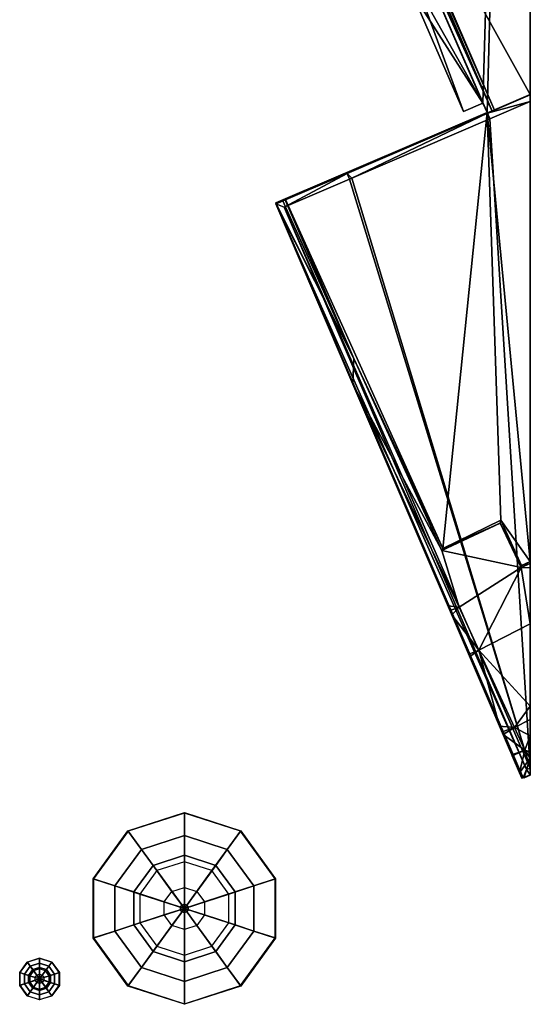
# Model space of a CAD drawing. Header units: metres. Extents: x 530758 to 531158, y 180249 to 180519.
# Tile 4 of 10: x 531132 to 531158, y 180350 to 180402. Entities that reach past the tile are written whole.
import ezdxf

# ---------------------------------------------------------------- set-up
doc = ezdxf.new("R2010")
doc.units = ezdxf.units.M
doc.header["$MEASUREMENT"] = 0
doc.layers.add('Consented', color=2, linetype='Continuous', true_color=0xffff00)
doc.layers.add('Deciduous_Trees_Canopies', color=7, linetype='Continuous', true_color=0x007f00)
doc.layers.add('Deciduous_Trees_Trunks', color=34, linetype='Continuous')

# ---------------------------------------------------------------- blocks, each defined once
blk = doc.blocks.new('tree-deciduous-3dfaces')
at = {"layer": 'Deciduous_Trees_Canopies'}
for points in [[(0, 0.3992, 0.8406), (-0.2346, 0.3229, 0.8406), (-0.308, 0.424, 0.6623), (0, 0.524, 0.6623)], [(-0.308, 0.424, 0.6623), (0, 0.524, 0.6623), (0, 0.5216, 0.4845), (-0.3066, 0.422, 0.4845)], [(0, 0.5216, 0.4845), (-0.3066, 0.422, 0.4845), (-0.2346, 0.3229, 0.3489), (0, 0.3992, 0.3489)], [(0.2346, 0.3229, 0.8406), (0, 0.3992, 0.8406), (0, 0.524, 0.6623), (0.308, 0.424, 0.6623)], [(0, 0.524, 0.6623), (0.308, 0.424, 0.6623), (0.3066, 0.422, 0.4845), (0, 0.5216, 0.4845)], [(0.3066, 0.422, 0.4845), (0, 0.5216, 0.4845), (0, 0.3992, 0.3489), (0.2346, 0.3229, 0.3489)], [(-0.2346, 0.3229, 0.8406), (-0.3796, 0.1234, 0.8406), (-0.4984, 0.1619, 0.6623), (-0.308, 0.424, 0.6623)], [(-0.4984, 0.1619, 0.6623), (-0.308, 0.424, 0.6623), (-0.3066, 0.422, 0.4845), (-0.4961, 0.1612, 0.4845)], [(-0.3066, 0.422, 0.4845), (-0.4961, 0.1612, 0.4845), (-0.3796, 0.1234, 0.3489), (-0.2346, 0.3229, 0.3489)], [(-0.1711, 0.2355, 0.9243), (0, 0.2911, 0.9243), (0, 0.3992, 0.8406), (-0.2346, 0.3229, 0.8406)], [(-0.2346, 0.3229, 0.3489), (0, 0.3992, 0.3489), (0, 0.2555, 0.2806), (-0.1502, 0.2067, 0.2806)], [(0, 0.2911, 0.9243), (0.1711, 0.2355, 0.9243), (0.2346, 0.3229, 0.8406), (0, 0.3992, 0.8406)], [(0, 0.3992, 0.3489), (0.2346, 0.3229, 0.3489), (0.1502, 0.2067, 0.2806), (0, 0.2555, 0.2806)], [(0.3796, 0.1234, 0.8406), (0.2346, 0.3229, 0.8406), (0.308, 0.424, 0.6623), (0.4984, 0.1619, 0.6623)], [(0.4961, 0.1612, 0.4845), (0.3066, 0.422, 0.4845), (0.2346, 0.3229, 0.3489), (0.3796, 0.1234, 0.3489)], [(0.308, 0.424, 0.6623), (0.4984, 0.1619, 0.6623), (0.4961, 0.1612, 0.4845), (0.3066, 0.422, 0.4845)], [(-0.2769, 0.09, 0.9243), (-0.1711, 0.2355, 0.9243), (-0.2346, 0.3229, 0.8406), (-0.3796, 0.1234, 0.8406)], [(-0.3796, 0.1234, 0.3489), (-0.2346, 0.3229, 0.3489), (-0.1502, 0.2067, 0.2806), (-0.243, 0.0789, 0.2806)], [(-0.0677, 0.0932, 0.9997), (0, 0.1152, 0.9997), (0, 0.2911, 0.9243), (-0.1711, 0.2355, 0.9243)], [(0, 0.1152, 0.9997), (0.0677, 0.0932, 0.9997), (0.1711, 0.2355, 0.9243), (0, 0.2911, 0.9243)], [(0.2346, 0.3229, 0.3489), (0.3796, 0.1234, 0.3489), (0.243, 0.0789, 0.2806), (0.1502, 0.2067, 0.2806)], [(0.1711, 0.2355, 0.9243), (0.2769, 0.09, 0.9243), (0.3796, 0.1234, 0.8406), (0.2346, 0.3229, 0.8406)], [(-0.1096, 0.0356, 0.9997), (-0.0677, 0.0932, 0.9997), (-0.1711, 0.2355, 0.9243), (-0.2769, 0.09, 0.9243)], [(0, 0.2555, 0.2806), (-0.1502, 0.2067, 0.2806), (0, 0, 0.2806)], [(0.1502, 0.2067, 0.2806), (0, 0.2555, 0.2806), (0, 0, 0.2806)], [(0.0677, 0.0932, 0.9997), (0.1096, 0.0356, 0.9997), (0.2769, 0.09, 0.9243), (0.1711, 0.2355, 0.9243)], [(-0.3796, 0.1234, 0.8406), (-0.3796, -0.1234, 0.8406), (-0.4984, -0.1619, 0.6623), (-0.4984, 0.1619, 0.6623)], [(-0.4984, -0.1619, 0.6623), (-0.4984, 0.1619, 0.6623), (-0.4961, 0.1612, 0.4845), (-0.4961, -0.1612, 0.4845)], [(-0.1502, 0.2067, 0.2806), (-0.243, 0.0789, 0.2806), (0, 0, 0.2806)], [(0.243, 0.0789, 0.2806), (0.1502, 0.2067, 0.2806), (0, 0, 0.2806)], [(0.3796, -0.1234, 0.8406), (0.3796, 0.1234, 0.8406), (0.4984, 0.1619, 0.6623), (0.4984, -0.1619, 0.6623)], [(0.4984, 0.1619, 0.6623), (0.4984, -0.1619, 0.6623), (0.4961, -0.1612, 0.4845), (0.4961, 0.1612, 0.4845)], [(-0.4961, 0.1612, 0.4845), (-0.4961, -0.1612, 0.4845), (-0.3796, -0.1234, 0.3489), (-0.3796, 0.1234, 0.3489)], [(-0.2769, -0.09, 0.9243), (-0.2769, 0.09, 0.9243), (-0.3796, 0.1234, 0.8406), (-0.3796, -0.1234, 0.8406)], [(-0.3796, -0.1234, 0.3489), (-0.3796, 0.1234, 0.3489), (-0.243, 0.0789, 0.2806), (-0.243, -0.0789, 0.2806)], [(0, 0.1152, 0.9997), (0, 0, 0.9997), (-0.0677, 0.0932, 0.9997)], [(0.0677, 0.0932, 0.9997), (0, 0, 0.9997), (0, 0.1152, 0.9997)], [(0.3796, 0.1234, 0.3489), (0.3796, -0.1234, 0.3489), (0.243, -0.0789, 0.2806), (0.243, 0.0789, 0.2806)], [(0.2769, 0.09, 0.9243), (0.2769, -0.09, 0.9243), (0.3796, -0.1234, 0.8406), (0.3796, 0.1234, 0.8406)], [(0.4961, -0.1612, 0.4845), (0.4961, 0.1612, 0.4845), (0.3796, 0.1234, 0.3489), (0.3796, -0.1234, 0.3489)], [(-0.1096, -0.0356, 0.9997), (-0.1096, 0.0356, 0.9997), (-0.2769, 0.09, 0.9243), (-0.2769, -0.09, 0.9243)], [(-0.243, 0.0789, 0.2806), (-0.243, -0.0789, 0.2806), (0, 0, 0.2806)], [(-0.0677, 0.0932, 0.9997), (0, 0, 0.9997), (-0.1096, 0.0356, 0.9997)], [(0.1096, 0.0356, 0.9997), (0, 0, 0.9997), (0.0677, 0.0932, 0.9997)], [(0.243, -0.0789, 0.2806), (0.243, 0.0789, 0.2806), (0, 0, 0.2806)], [(0.1096, 0.0356, 0.9997), (0.1096, -0.0356, 0.9997), (0.2769, -0.09, 0.9243), (0.2769, 0.09, 0.9243)], [(-0.1502, -0.2067, 0.2806), (0, -0.2555, 0.2806), (0, 0, 0.2806)], [(-0.1096, 0.0356, 0.9997), (0, 0, 0.9997), (-0.1096, -0.0356, 0.9997)], [(-0.0677, -0.0932, 0.9997), (0, 0, 0.9997), (0, -0.1152, 0.9997)], [(0.1096, -0.0356, 0.9997), (0, 0, 0.9997), (0.1096, 0.0356, 0.9997)], [(0, -0.1152, 0.9997), (0, 0, 0.9997), (0.0677, -0.0932, 0.9997)], [(0, -0.2555, 0.2806), (0.1502, -0.2067, 0.2806), (0, 0, 0.2806)], [(0.0677, -0.0932, 0.9997), (0, 0, 0.9997), (0.1096, -0.0356, 0.9997)], [(0.1502, -0.2067, 0.2806), (0.243, -0.0789, 0.2806), (0, 0, 0.2806)], [(-0.0677, -0.0932, 0.9997), (-0.1096, -0.0356, 0.9997), (-0.2769, -0.09, 0.9243), (-0.1711, -0.2355, 0.9243)], [(-0.243, -0.0789, 0.2806), (-0.1502, -0.2067, 0.2806), (0, 0, 0.2806)], [(-0.1096, -0.0356, 0.9997), (0, 0, 0.9997), (-0.0677, -0.0932, 0.9997)], [(0.1096, -0.0356, 0.9997), (0.0677, -0.0932, 0.9997), (0.1711, -0.2355, 0.9243), (0.2769, -0.09, 0.9243)], [(-0.2346, -0.3229, 0.3489), (-0.3796, -0.1234, 0.3489), (-0.243, -0.0789, 0.2806), (-0.1502, -0.2067, 0.2806)], [(-0.1711, -0.2355, 0.9243), (-0.2769, -0.09, 0.9243), (-0.3796, -0.1234, 0.8406), (-0.2346, -0.3229, 0.8406)], [(0, -0.1152, 0.9997), (-0.0677, -0.0932, 0.9997), (-0.1711, -0.2355, 0.9243), (0, -0.2911, 0.9243)], [(0.0677, -0.0932, 0.9997), (0, -0.1152, 0.9997), (0, -0.2911, 0.9243), (0.1711, -0.2355, 0.9243)], [(0.3796, -0.1234, 0.3489), (0.2346, -0.3229, 0.3489), (0.1502, -0.2067, 0.2806), (0.243, -0.0789, 0.2806)], [(0.2769, -0.09, 0.9243), (0.1711, -0.2355, 0.9243), (0.2346, -0.3229, 0.8406), (0.3796, -0.1234, 0.8406)], [(-0.3796, -0.1234, 0.8406), (-0.2346, -0.3229, 0.8406), (-0.308, -0.424, 0.6623), (-0.4984, -0.1619, 0.6623)], [(-0.308, -0.424, 0.6623), (-0.4984, -0.1619, 0.6623), (-0.4961, -0.1612, 0.4845), (-0.3066, -0.422, 0.4845)], [(-0.4961, -0.1612, 0.4845), (-0.3066, -0.422, 0.4845), (-0.2346, -0.3229, 0.3489), (-0.3796, -0.1234, 0.3489)], [(0.2346, -0.3229, 0.8406), (0.3796, -0.1234, 0.8406), (0.4984, -0.1619, 0.6623), (0.308, -0.424, 0.6623)], [(0.3066, -0.422, 0.4845), (0.4961, -0.1612, 0.4845), (0.3796, -0.1234, 0.3489), (0.2346, -0.3229, 0.3489)], [(0.4984, -0.1619, 0.6623), (0.308, -0.424, 0.6623), (0.3066, -0.422, 0.4845), (0.4961, -0.1612, 0.4845)], [(0, -0.3992, 0.3489), (-0.2346, -0.3229, 0.3489), (-0.1502, -0.2067, 0.2806), (0, -0.2555, 0.2806)], [(0.2346, -0.3229, 0.3489), (0, -0.3992, 0.3489), (0, -0.2555, 0.2806), (0.1502, -0.2067, 0.2806)], [(0, -0.2911, 0.9243), (-0.1711, -0.2355, 0.9243), (-0.2346, -0.3229, 0.8406), (0, -0.3992, 0.8406)], [(0.1711, -0.2355, 0.9243), (0, -0.2911, 0.9243), (0, -0.3992, 0.8406), (0.2346, -0.3229, 0.8406)], [(-0.2346, -0.3229, 0.8406), (0, -0.3992, 0.8406), (0, -0.524, 0.6623), (-0.308, -0.424, 0.6623)], [(-0.3066, -0.422, 0.4845), (0, -0.5216, 0.4845), (0, -0.3992, 0.3489), (-0.2346, -0.3229, 0.3489)], [(0, -0.3992, 0.8406), (0.2346, -0.3229, 0.8406), (0.308, -0.424, 0.6623), (0, -0.524, 0.6623)], [(0, -0.5216, 0.4845), (0.3066, -0.422, 0.4845), (0.2346, -0.3229, 0.3489), (0, -0.3992, 0.3489)], [(0, -0.524, 0.6623), (-0.308, -0.424, 0.6623), (-0.3066, -0.422, 0.4845), (0, -0.5216, 0.4845)], [(0.308, -0.424, 0.6623), (0, -0.524, 0.6623), (0, -0.5216, 0.4845), (0.3066, -0.422, 0.4845)]]:
    blk.add_3dface(points, dxfattribs=at)
at = {"layer": 'Deciduous_Trees_Trunks'}
for points in [[(-0.0214, 0.007, 0.5), (0, 0, 0.5), (-0.0133, 0.0182, 0.5)], [(-0.0133, 0.0182), (-0.0214, 0.007), (0, 0)], [(-0.0214, 0.007, 0.5), (-0.0133, 0.0182, 0.5), (-0.0133, 0.0182), (-0.0214, 0.007)], [(-0.0214, -0.007, 0.5), (0, 0, 0.5), (-0.0214, 0.007, 0.5)], [(-0.0214, 0.007), (-0.0214, -0.007), (0, 0)], [(-0.0214, -0.007, 0.5), (-0.0214, 0.007, 0.5), (-0.0214, 0.007), (-0.0214, -0.007)], [(-0.0133, 0.0182, 0.5), (0, 0, 0.5), (0, 0.0226, 0.5)], [(0, 0.0226), (-0.0133, 0.0182), (0, 0)], [(-0.0133, 0.0182, 0.5), (0, 0.0226, 0.5), (0, 0.0226), (-0.0133, 0.0182)], [(0, -0.0226, 0.5), (0, 0, 0.5), (-0.0133, -0.0182, 0.5)], [(-0.0133, -0.0182), (0, -0.0226), (0, 0)], [(0, 0.0226, 0.5), (0, 0, 0.5), (0.0133, 0.0182, 0.5)], [(0.0133, 0.0182), (0, 0.0226), (0, 0)], [(0, 0.0226, 0.5), (0.0133, 0.0182, 0.5), (0.0133, 0.0182), (0, 0.0226)], [(0.0133, 0.0182, 0.5), (0, 0, 0.5), (0.0214, 0.007, 0.5)], [(0.0214, 0.007), (0.0133, 0.0182), (0, 0)], [(0.0214, 0.007, 0.5), (0, 0, 0.5), (0.0214, -0.007, 0.5)], [(0.0214, -0.007), (0.0214, 0.007), (0, 0)], [(0.0133, -0.0182, 0.5), (0, 0, 0.5), (0, -0.0226, 0.5)], [(0, -0.0226), (0.0133, -0.0182), (0, 0)], [(0.0214, -0.007, 0.5), (0, 0, 0.5), (0.0133, -0.0182, 0.5)], [(0.0133, -0.0182), (0.0214, -0.007), (0, 0)], [(0.0133, 0.0182, 0.5), (0.0214, 0.007, 0.5), (0.0214, 0.007), (0.0133, 0.0182)], [(0.0214, 0.007, 0.5), (0.0214, -0.007, 0.5), (0.0214, -0.007), (0.0214, 0.007)], [(-0.0133, -0.0182, 0.5), (0, 0, 0.5), (-0.0214, -0.007, 0.5)], [(-0.0214, -0.007), (-0.0133, -0.0182), (0, 0)], [(-0.0133, -0.0182, 0.5), (-0.0214, -0.007, 0.5), (-0.0214, -0.007), (-0.0133, -0.0182)], [(0, -0.0226, 0.5), (-0.0133, -0.0182, 0.5), (-0.0133, -0.0182), (0, -0.0226)], [(0.0133, -0.0182, 0.5), (0, -0.0226, 0.5), (0, -0.0226), (0.0133, -0.0182)], [(0.0214, -0.007, 0.5), (0.0133, -0.0182, 0.5), (0.0133, -0.0182), (0.0214, -0.007)]]:
    blk.add_3dface(points, dxfattribs=at)
blk = doc.blocks.new('1')
at = {"layer": 'Consented'}
for points in [[(531158.441, 180482.481, 2.506), (531155.955, 180397.16, 2.506), (531152.188, 180403.031, 2.506)], [(531158.441, 180482.481, 2.506), (531156.169, 180396.666, 2.506), (531155.955, 180397.16, 2.506)], [(531158.441, 180373.049, 2.506), (531156.169, 180396.666, 2.506), (531158.441, 180482.481, 2.506)], [(531158.441, 180437.581, 26.171), (531158.441, 180373.049, 2.506), (531158.441, 180482.481, 2.506)], [(531158.441, 180437.581, 26.171), (531148.5, 180415.547, 26.171), (531158.441, 180397.607, 26.171)], [(531158.441, 180397.607, 26.171), (531158.441, 180373.049, 2.506), (531158.441, 180437.581, 26.171)], [(531148.25, 180414.875, 27.285), (531156.434, 180396.743, 27.285), (531148.317, 180415.459, 27.285)], [(531148.317, 180415.459, 26.171), (531156.434, 180396.743, 26.171), (531148.375, 180415.484, 26.171)], [(531156.434, 180396.743, 26.171), (531148.317, 180415.459, 26.171), (531156.434, 180396.743, 27.285)], [(531156.434, 180396.743, 27.285), (531148.317, 180415.459, 26.171), (531148.317, 180415.459, 27.285)], [(531148.375, 180415.484, 28.4), (531156.562, 180396.798, 28.4), (531148.5, 180415.547, 28.4)], [(531156.434, 180396.743, 28.4), (531156.562, 180396.798, 28.4), (531148.375, 180415.484, 28.4)], [(531148.375, 180415.484, 26.171), (531156.434, 180396.743, 26.171), (531148.375, 180415.484, 28.4)], [(531148.375, 180415.484, 28.4), (531156.434, 180396.743, 26.171), (531156.434, 180396.743, 28.4)], [(531148.375, 180415.484, 26.171), (531156.434, 180396.743, 26.171), (531156.434, 180396.743, 26.171)], [(531156.562, 180396.798, 26.171), (531148.5, 180415.547, 26.171), (531156.562, 180396.798, 28.4)], [(531156.562, 180396.798, 28.4), (531148.5, 180415.547, 26.171), (531148.5, 180415.547, 28.4)], [(531158.441, 180397.607, 26.171), (531148.5, 180415.547, 26.171), (531156.562, 180396.798, 26.171)], [(531156.183, 180396.635, 27.285), (531148.25, 180414.875, 27.285), (531155.955, 180397.16, 11.095)], [(531155.955, 180397.16, 11.095), (531148.25, 180414.875, 27.285), (531148.25, 180414.875, 11.095)], [(531156.183, 180396.635, 27.285), (531156.434, 180396.743, 27.285), (531148.25, 180414.875, 27.285)], [(531152.562, 180403.172, 11.095), (531155.955, 180397.16, 11.095), (531148.25, 180414.875, 11.095)], [(531152.562, 180403.172, 11.095), (531152.188, 180403.031, 11.095), (531154.938, 180396.719, 11.095)], [(531152.188, 180403.031, 2.506), (531155.955, 180397.16, 2.506), (531154.938, 180396.719, 2.506)], [(531152.188, 180403.031, 2.506), (531154.938, 180396.719, 2.506), (531152.188, 180403.031, 11.095)], [(531152.188, 180403.031, 11.095), (531154.938, 180396.719, 2.506), (531154.938, 180396.719, 11.095)], [(531154.938, 180396.719, 11.095), (531155.955, 180397.16, 11.095), (531152.562, 180403.172, 11.095)], [(531156.188, 180396.625, 50.666), (531158.441, 180397.607, 50.666), (531150.658, 180394.256, 50.666)], [(531158.441, 180397.607, 50.666), (531156.434, 180396.743, 28.4), (531150.658, 180394.256, 50.666)], [(531158.441, 180397.597, 50.666), (531158.441, 180397.607, 50.666), (531156.188, 180396.625, 50.666)], [(531158.441, 180397.597, 104.508), (531156.188, 180396.625, 104.508), (531158.441, 180397.244, 104.508)], [(531156.188, 180396.625, 104.508), (531158.441, 180397.597, 104.508), (531156.188, 180396.625, 77.706)], [(531156.188, 180396.625, 77.706), (531158.441, 180397.597, 104.508), (531158.441, 180397.597, 50.666)], [(531156.188, 180396.625, 77.706), (531158.441, 180397.597, 50.666), (531156.188, 180396.625, 50.666)], [(531158.441, 180397.607, 50.666), (531156.562, 180396.798, 28.4), (531156.434, 180396.743, 28.4)], [(531158.441, 180397.607, 26.171), (531156.562, 180396.798, 28.4), (531158.441, 180397.607, 50.666)], [(531158.441, 180397.607, 26.171), (531156.562, 180396.798, 26.171), (531156.562, 180396.798, 28.4)], [(531158.441, 180369.771, 3.925), (531158.441, 180397.607, 26.171), (531158.441, 180365.436, 4.107)], [(531158.441, 180365.436, 4.107), (531158.441, 180397.607, 26.171), (531158.441, 180361.819, 4.346)], [(531158.441, 180369.771, 3.925), (531158.441, 180372.703, 3.792), (531158.441, 180397.607, 26.171)], [(531158.441, 180397.607, 26.171), (531158.441, 180372.703, 3.792), (531158.441, 180372.943, 3.774)], [(531158.441, 180397.607, 26.171), (531158.441, 180372.943, 3.774), (531158.441, 180372.944, 3.741)], [(531158.441, 180372.944, 3.741), (531158.441, 180373.049, 2.506), (531158.441, 180397.607, 26.171)], [(531158.441, 180397.607, 50.666), (531158.441, 180397.597, 50.666), (531158.441, 180397.607, 26.171)], [(531158.441, 180397.607, 26.171), (531158.441, 180397.597, 50.666), (531158.441, 180361.819, 4.346)], [(531158.441, 180397.597, 104.508), (531158.441, 180397.244, 103.57), (531158.441, 180397.597, 50.666)], [(531158.441, 180397.597, 50.666), (531158.441, 180397.244, 103.57), (531158.441, 180362.175, 103.57)], [(531158.441, 180397.597, 50.666), (531158.441, 180362.175, 103.57), (531158.441, 180361.819, 4.346)], [(531158.441, 180397.597, 104.508), (531158.441, 180397.244, 104.508), (531158.441, 180397.244, 103.57)], [(531154.938, 180396.719, 2.506), (531155.955, 180397.16, 2.506), (531154.938, 180396.719, 11.095)], [(531154.938, 180396.719, 11.095), (531155.955, 180397.16, 2.506), (531155.955, 180397.16, 11.095)], [(531156.169, 180396.666, 2.506), (531156.169, 180396.666, 4.346), (531155.955, 180397.16, 2.506)], [(531155.955, 180397.16, 2.506), (531156.169, 180396.666, 4.346), (531155.955, 180397.16, 11.095)], [(531155.955, 180397.16, 11.095), (531156.169, 180396.666, 4.346), (531156.183, 180396.635, 4.346)], [(531155.955, 180397.16, 11.095), (531156.183, 180396.635, 4.346), (531156.183, 180396.635, 27.285)], [(531158.441, 180397.244, 104.508), (531156.188, 180396.625, 104.508), (531156.312, 180396.328, 104.508)], [(531158.441, 180397.244, 104.508), (531156.312, 180396.328, 104.508), (531158.441, 180397.244, 103.57)], [(531158.441, 180397.244, 103.57), (531156.312, 180396.328, 104.508), (531156.312, 180396.328, 103.57)], [(531158.441, 180397.244, 103.57), (531156.312, 180396.328, 103.57), (531158.441, 180362.175, 103.57)], [(531145.408, 180392.054, 3.735), (531145.062, 180391.906, 4.346), (531156.169, 180396.666, 4.346)], [(531145.062, 180391.906, 4.346), (531150.658, 180394.256, 4.346), (531156.169, 180396.666, 4.346)], [(531150.658, 180394.256, 50.666), (531145.062, 180391.859, 77.706), (531156.188, 180396.625, 77.706)], [(531145.062, 180391.859, 77.706), (531148.812, 180393.453, 77.706), (531156.188, 180396.625, 77.706)], [(531145.408, 180392.054, 3.735), (531156.169, 180396.666, 4.346), (531145.534, 180392.108, 2.752)], [(531145.534, 180392.108, 2.752), (531156.169, 180396.666, 4.346), (531156.169, 180396.666, 2.506)], [(531145.534, 180392.108, 2.752), (531156.169, 180396.666, 2.506), (531145.564, 180392.121, 2.506)], [(531156.169, 180396.666, 2.506), (531153.845, 180373.733, 2.506), (531145.564, 180392.121, 2.506)], [(531149.062, 180393.219, 104.508), (531156.188, 180396.625, 104.508), (531148.812, 180393.453, 104.508)], [(531156.188, 180396.625, 77.706), (531148.812, 180393.453, 77.706), (531156.188, 180396.625, 104.508)], [(531156.188, 180396.625, 104.508), (531148.812, 180393.453, 77.706), (531148.812, 180393.453, 104.508)], [(531156.312, 180396.328, 104.508), (531156.188, 180396.625, 104.508), (531149.062, 180393.219, 104.508)], [(531150.658, 180394.256, 50.666), (531156.434, 180396.743, 28.4), (531156.183, 180396.635, 27.285)], [(531156.169, 180396.666, 4.346), (531150.658, 180394.256, 4.346), (531156.183, 180396.635, 4.346)], [(531150.658, 180394.256, 50.666), (531156.183, 180396.635, 27.285), (531150.658, 180394.256, 4.346)], [(531150.658, 180394.256, 4.346), (531156.183, 180396.635, 27.285), (531156.183, 180396.635, 4.346)], [(531150.658, 180394.256, 50.666), (531156.188, 180396.625, 77.706), (531156.188, 180396.625, 50.666)], [(531156.894, 180375.225, 2.506), (531153.845, 180373.733, 2.506), (531156.169, 180396.666, 2.506)], [(531158.441, 180373.049, 2.506), (531156.894, 180375.225, 2.506), (531156.169, 180396.666, 2.506)], [(531156.183, 180396.635, 27.285), (531156.434, 180396.743, 28.4), (531156.434, 180396.743, 27.285)], [(531156.434, 180396.743, 27.285), (531156.434, 180396.743, 28.4), (531156.434, 180396.743, 26.171)], [(531156.434, 180396.743, 27.285), (531156.434, 180396.743, 26.171), (531156.434, 180396.743, 26.171)], [(531149.062, 180393.219, 103.57), (531156.312, 180396.328, 103.57), (531149.062, 180393.219, 104.508)], [(531149.062, 180393.219, 104.508), (531156.312, 180396.328, 103.57), (531156.312, 180396.328, 104.508)], [(531158.441, 180362.175, 103.57), (531156.312, 180396.328, 103.57), (531149.062, 180393.219, 103.57)], [(531145.08, 180391.867, 4.346), (531145.062, 180391.859, 77.706), (531150.658, 180394.256, 50.666)], [(531145.08, 180391.867, 4.346), (531150.658, 180394.256, 4.346), (531145.062, 180391.906, 4.346)], [(531150.658, 180394.256, 50.666), (531150.658, 180394.256, 4.346), (531145.08, 180391.867, 4.346)], [(531145.5, 180391.688, 104.508), (531148.812, 180393.453, 104.508), (531145.062, 180391.859, 104.508)], [(531148.812, 180393.453, 77.706), (531145.062, 180391.859, 77.706), (531148.812, 180393.453, 104.508)], [(531148.812, 180393.453, 104.508), (531145.062, 180391.859, 77.706), (531145.062, 180391.859, 104.508)], [(531148.938, 180393.156, 104.508), (531148.812, 180393.453, 104.508), (531145.5, 180391.688, 104.508)], [(531149.062, 180393.219, 104.508), (531148.812, 180393.453, 104.508), (531148.938, 180393.156, 104.508)], [(531145.5, 180391.688, 103.57), (531148.938, 180393.156, 103.57), (531145.5, 180391.688, 104.508)], [(531145.5, 180391.688, 104.508), (531148.938, 180393.156, 103.57), (531148.938, 180393.156, 104.508)], [(531148.938, 180393.156, 103.57), (531145.5, 180391.688, 103.57), (531158.441, 180362.175, 103.57)], [(531148.938, 180393.156, 103.57), (531149.062, 180393.219, 103.57), (531148.938, 180393.156, 104.508)], [(531148.938, 180393.156, 104.508), (531149.062, 180393.219, 103.57), (531149.062, 180393.219, 104.508)], [(531158.441, 180362.175, 103.57), (531149.062, 180393.219, 103.57), (531148.938, 180393.156, 103.57)], [(531145.408, 180392.054, 3.735), (531145.08, 180391.867, 3.735), (531145.062, 180391.906, 3.735)], [(531145.062, 180391.906, 3.735), (531145.062, 180391.906, 4.346), (531145.408, 180392.054, 3.735)], [(531145.08, 180391.867, 3.735), (531145.08, 180391.867, 4.346), (531145.062, 180391.906, 3.735)], [(531145.062, 180391.906, 3.735), (531145.08, 180391.867, 4.346), (531145.062, 180391.906, 4.346)], [(531149.168, 180383.726, 3.735), (531145.08, 180391.867, 3.735), (531145.408, 180392.054, 3.735)], [(531145.408, 180392.054, 3.735), (531145.534, 180392.108, 2.752), (531149.168, 180383.726, 3.735)], [(531145.534, 180392.108, 2.752), (531145.564, 180392.121, 2.506), (531149.168, 180383.726, 3.735)], [(531149.168, 180383.726, 3.735), (531145.564, 180392.121, 2.506), (531153.845, 180373.733, 2.506)], [(531145.08, 180391.867, 3.735), (531145.062, 180391.859, 3.735), (531145.08, 180391.867, 4.346)], [(531145.08, 180391.867, 4.346), (531145.062, 180391.859, 3.735), (531145.062, 180391.859, 77.706)], [(531145.062, 180391.859, 3.735), (531145.08, 180391.867, 3.735), (531149.168, 180383.726, 3.735)], [(531145.062, 180391.859, 3.735), (531149.12, 180382.381, 3.735), (531145.062, 180391.859, 77.706)], [(531145.062, 180391.859, 77.706), (531149.12, 180382.381, 3.735), (531158, 180361.641, 50.666)], [(531145.062, 180391.859, 77.706), (531158, 180361.641, 50.666), (531158, 180361.641, 56.847)], [(531158, 180361.641, 56.847), (531158, 180361.641, 77.706), (531145.062, 180391.859, 77.706)], [(531158.062, 180361.656, 104.508), (531145.062, 180391.859, 104.508), (531158.058, 180361.666, 77.706)], [(531158.058, 180361.666, 77.706), (531145.062, 180391.859, 104.508), (531145.062, 180391.859, 77.706)], [(531145.062, 180391.859, 3.735), (531149.168, 180383.726, 3.735), (531149.12, 180382.381, 3.735)], [(531145.5, 180391.688, 104.508), (531145.062, 180391.859, 104.508), (531158.25, 180362.094, 104.508)], [(531158.25, 180362.094, 104.508), (531145.062, 180391.859, 104.508), (531158.062, 180361.656, 104.508)], [(531158.058, 180361.666, 77.706), (531145.062, 180391.859, 77.706), (531158, 180361.641, 77.706)], [(531158.25, 180362.094, 103.57), (531145.5, 180391.688, 103.57), (531158.25, 180362.094, 104.508)], [(531158.25, 180362.094, 104.508), (531145.5, 180391.688, 103.57), (531145.5, 180391.688, 104.508)], [(531158.441, 180362.175, 103.57), (531145.5, 180391.688, 103.57), (531158.25, 180362.094, 103.57)], [(531149.12, 180382.381, 3.735), (531149.168, 180383.726, 3.735), (531153.791, 180373.623, 3.735)], [(531149.168, 180383.726, 3.735), (531153.845, 180373.733, 2.506), (531153.791, 180373.623, 3.735)], [(531154.118, 180370.709, 3.753), (531149.12, 180382.381, 3.735), (531154.698, 180370.636, 3.735)], [(531149.12, 180382.381, 3.735), (531154.118, 180370.709, 3.753), (531158, 180361.641, 50.666)], [(531149.12, 180382.381, 3.735), (531153.791, 180373.623, 3.735), (531154.698, 180370.636, 3.735)], [(531153.791, 180373.623, 3.735), (531156.858, 180375.056, 3.735), (531157.969, 180372.728, 3.768)], [(531153.845, 180373.733, 2.506), (531156.858, 180375.056, 3.735), (531153.791, 180373.623, 3.735)], [(531156.894, 180375.225, 2.506), (531156.858, 180375.056, 3.735), (531153.845, 180373.733, 2.506)], [(531156.894, 180375.225, 2.506), (531157.976, 180372.838, 2.506), (531156.858, 180375.056, 3.735)], [(531156.858, 180375.056, 3.735), (531157.976, 180372.838, 2.506), (531157.969, 180372.728, 3.768)], [(531157.976, 180372.838, 2.506), (531156.894, 180375.225, 2.506), (531158.441, 180373.049, 2.506)], [(531153.791, 180373.623, 3.735), (531157.969, 180372.728, 3.768), (531154.698, 180370.636, 3.735)], [(531157.969, 180372.728, 3.768), (531155.734, 180368.386, 3.855), (531154.698, 180370.636, 3.735)], [(531157.969, 180372.728, 3.768), (531158.441, 180369.771, 3.925), (531155.734, 180368.386, 3.855)], [(531158.441, 180372.944, 3.741), (531158.441, 180372.943, 3.774), (531157.969, 180372.728, 3.768)], [(531157.976, 180372.838, 2.506), (531158.441, 180372.944, 3.741), (531157.969, 180372.728, 3.768)], [(531158.441, 180372.943, 3.774), (531158.441, 180372.703, 3.792), (531157.969, 180372.728, 3.768)], [(531158.441, 180372.703, 3.792), (531158.441, 180369.771, 3.925), (531157.969, 180372.728, 3.768)], [(531158.441, 180373.049, 2.506), (531158.441, 180372.944, 3.741), (531157.976, 180372.838, 2.506)], [(531154.224, 180370.461, 3.754), (531154.118, 180370.709, 3.753), (531154.698, 180370.636, 3.735)], [(531158, 180361.641, 50.666), (531154.118, 180370.709, 3.753), (531154.224, 180370.461, 3.754)], [(531154.316, 180370.245, 3.765), (531154.224, 180370.461, 3.754), (531154.698, 180370.636, 3.735)], [(531158, 180361.641, 50.666), (531154.224, 180370.461, 3.754), (531154.316, 180370.245, 3.765)], [(531155.734, 180368.386, 3.855), (531154.316, 180370.245, 3.765), (531154.698, 180370.636, 3.735)], [(531155.207, 180368.164, 3.877), (531154.316, 180370.245, 3.765), (531155.734, 180368.386, 3.855)], [(531154.316, 180370.245, 3.765), (531155.207, 180368.164, 3.877), (531158, 180361.641, 50.666)], [(531158.441, 180369.771, 3.925), (531158.441, 180365.436, 4.107), (531155.734, 180368.386, 3.855)], [(531155.259, 180368.044, 3.877), (531155.207, 180368.164, 3.877), (531155.734, 180368.386, 3.855)], [(531158, 180361.641, 50.666), (531155.207, 180368.164, 3.877), (531155.259, 180368.044, 3.877)], [(531155.259, 180368.044, 3.877), (531155.734, 180368.386, 3.855), (531156.83, 180364.373, 4.111)], [(531155.734, 180368.386, 3.855), (531158.441, 180365.436, 4.107), (531157.607, 180364.314, 4.115)], [(531156.83, 180364.373, 4.111), (531155.734, 180368.386, 3.855), (531157.607, 180364.314, 4.115)], [(531158, 180361.641, 50.666), (531155.259, 180368.044, 3.877), (531156.83, 180364.373, 4.111)], [(531158.441, 180365.436, 4.107), (531158.441, 180364.736, 4.109), (531157.607, 180364.314, 4.115)], [(531158.441, 180365.436, 4.107), (531158.441, 180361.819, 4.346), (531158.441, 180364.736, 4.109)], [(531158.441, 180364.736, 4.109), (531158.441, 180363.868, 4.105), (531157.607, 180364.314, 4.115)], [(531158.441, 180364.736, 4.109), (531158.441, 180361.819, 4.346), (531158.441, 180363.868, 4.105)], [(531156.956, 180364.079, 4.112), (531156.83, 180364.373, 4.111), (531157.607, 180364.314, 4.115)], [(531156.83, 180364.373, 4.111), (531156.956, 180364.079, 4.112), (531158, 180361.641, 50.666)], [(531157.015, 180363.941, 4.112), (531156.956, 180364.079, 4.112), (531157.607, 180364.314, 4.115)], [(531158, 180361.641, 50.666), (531156.956, 180364.079, 4.112), (531157.015, 180363.941, 4.112)], [(531158.155, 180363.124, 4.115), (531157.015, 180363.941, 4.112), (531157.607, 180364.314, 4.115)], [(531157.472, 180362.874, 4.111), (531157.015, 180363.941, 4.112), (531158.155, 180363.124, 4.115)], [(531158, 180361.641, 50.666), (531157.015, 180363.941, 4.112), (531157.472, 180362.874, 4.111)], [(531158.441, 180363.868, 4.105), (531158.155, 180363.124, 4.115), (531157.607, 180364.314, 4.115)], [(531158.441, 180363.029, 4.111), (531158.155, 180363.124, 4.115), (531158.441, 180363.868, 4.105)], [(531158.441, 180363.868, 4.105), (531158.441, 180361.819, 4.346), (531158.441, 180363.029, 4.111)], [(531157.493, 180362.824, 4.111), (531157.472, 180362.874, 4.111), (531158.155, 180363.124, 4.115)], [(531157.88, 180361.922, 4.099), (531157.493, 180362.824, 4.111), (531158.155, 180363.124, 4.115)], [(531158.155, 180363.124, 4.115), (531158.436, 180362.69, 4.115), (531157.88, 180361.922, 4.099)], [(531158.441, 180363.029, 4.111), (531158.441, 180362.971, 4.11), (531158.155, 180363.124, 4.115)], [(531158.441, 180362.971, 4.11), (531158.436, 180362.69, 4.115), (531158.155, 180363.124, 4.115)], [(531158.441, 180362.688, 4.115), (531158.436, 180362.69, 4.115), (531158.441, 180362.971, 4.11)], [(531158.441, 180363.029, 4.111), (531158.441, 180361.819, 4.346), (531158.441, 180362.971, 4.11)], [(531158.441, 180362.971, 4.11), (531158.441, 180361.819, 4.346), (531158.441, 180362.688, 4.115)], [(531157.472, 180362.874, 4.111), (531157.493, 180362.824, 4.111), (531158, 180361.641, 50.666)], [(531158, 180361.641, 50.666), (531157.493, 180362.824, 4.111), (531157.88, 180361.922, 4.099)], [(531157.88, 180361.922, 4.099), (531158.436, 180362.69, 4.115), (531158.102, 180361.673, 4.1)], [(531158.102, 180361.673, 4.1), (531158.436, 180362.69, 4.115), (531158.115, 180361.679, 4.1)], [(531158.115, 180361.679, 4.1), (531158.436, 180362.69, 4.115), (531158.441, 180361.793, 4.1)], [(531158.441, 180362.686, 4.115), (531158.441, 180362.684, 4.115), (531158.436, 180362.69, 4.115)], [(531158.441, 180362.688, 4.115), (531158.441, 180362.687, 4.115), (531158.436, 180362.69, 4.115)], [(531158.441, 180362.687, 4.115), (531158.441, 180362.686, 4.115), (531158.436, 180362.69, 4.115)], [(531158.436, 180362.69, 4.115), (531158.441, 180362.684, 4.115), (531158.441, 180361.793, 4.1)], [(531158.441, 180362.688, 4.115), (531158.441, 180361.819, 4.346), (531158.441, 180362.684, 4.115)], [(531158.441, 180362.688, 4.115), (531158.441, 180362.684, 4.115), (531158.441, 180362.687, 4.115)], [(531158.441, 180362.687, 4.115), (531158.441, 180362.684, 4.115), (531158.441, 180362.686, 4.115)], [(531158.441, 180361.819, 4.346), (531158.441, 180361.793, 4.1), (531158.441, 180362.684, 4.115)], [(531158, 180361.641, 4.098), (531157.88, 180361.922, 4.099), (531158.059, 180361.665, 4.099)], [(531158.059, 180361.665, 4.099), (531157.88, 180361.922, 4.099), (531158.102, 180361.673, 4.1)], [(531158, 180361.641, 50.666), (531157.88, 180361.922, 4.099), (531158, 180361.641, 4.098)], [(531158.25, 180362.094, 104.508), (531158.062, 180361.656, 104.508), (531158.441, 180361.819, 104.508)], [(531158.441, 180361.819, 104.508), (531158.441, 180362.175, 104.508), (531158.25, 180362.094, 104.508)], [(531158.441, 180362.175, 103.57), (531158.25, 180362.094, 103.57), (531158.441, 180362.175, 104.508)], [(531158.441, 180362.175, 104.508), (531158.25, 180362.094, 103.57), (531158.25, 180362.094, 104.508)], [(531158.441, 180361.819, 4.346), (531158.441, 180362.175, 103.57), (531158.441, 180361.819, 104.508)], [(531158.441, 180361.819, 104.508), (531158.441, 180362.175, 103.57), (531158.441, 180362.175, 104.508)], [(531158, 180361.641, 56.847), (531158.058, 180361.666, 56.847), (531158, 180361.641, 77.706)], [(531158, 180361.641, 77.706), (531158.058, 180361.666, 56.847), (531158.058, 180361.666, 77.706)], [(531158, 180361.641, 50.666), (531158.058, 180361.666, 50.666), (531158, 180361.641, 56.847)], [(531158, 180361.641, 56.847), (531158.058, 180361.666, 50.666), (531158.058, 180361.666, 56.847)], [(531158.058, 180361.666, 56.847), (531158.058, 180361.666, 56.847), (531158, 180361.641, 56.847)], [(531158.059, 180361.665, 50.666), (531158.058, 180361.666, 50.666), (531158, 180361.641, 50.666)], [(531158, 180361.641, 4.098), (531158.059, 180361.665, 4.099), (531158, 180361.641, 50.666)], [(531158, 180361.641, 50.666), (531158.059, 180361.665, 4.099), (531158.059, 180361.665, 50.666)], [(531158.059, 180361.665, 50.666), (531158.062, 180361.656, 104.508), (531158.058, 180361.666, 56.847)], [(531158.058, 180361.666, 56.847), (531158.062, 180361.656, 104.508), (531158.058, 180361.666, 77.706)], [(531158.058, 180361.666, 56.847), (531158.058, 180361.666, 77.706), (531158.058, 180361.666, 56.847)], [(531158.058, 180361.666, 56.847), (531158.058, 180361.666, 50.666), (531158.059, 180361.665, 50.666)], [(531158.059, 180361.665, 4.099), (531158.102, 180361.673, 4.1), (531158.062, 180361.656, 4.099)], [(531158.059, 180361.665, 4.099), (531158.062, 180361.656, 4.099), (531158.059, 180361.665, 50.666)], [(531158.059, 180361.665, 50.666), (531158.062, 180361.656, 4.099), (531158.062, 180361.656, 104.508)], [(531158.115, 180361.679, 4.346), (531158.441, 180361.819, 104.508), (531158.062, 180361.656, 104.508)], [(531158.062, 180361.656, 104.508), (531158.062, 180361.656, 4.099), (531158.115, 180361.679, 4.346)], [(531158.115, 180361.679, 4.346), (531158.062, 180361.656, 4.099), (531158.102, 180361.673, 4.1)], [(531158.115, 180361.679, 4.346), (531158.102, 180361.673, 4.1), (531158.115, 180361.679, 4.1)], [(531158.441, 180361.819, 4.346), (531158.441, 180361.819, 104.508), (531158.115, 180361.679, 4.346)], [(531158.441, 180361.819, 4.346), (531158.115, 180361.679, 4.346), (531158.441, 180361.793, 4.346)], [(531158.115, 180361.679, 4.1), (531158.441, 180361.793, 4.1), (531158.125, 180361.656, 4.1)], [(531158.441, 180361.793, 4.346), (531158.115, 180361.679, 4.346), (531158.125, 180361.656, 4.346)], [(531158.125, 180361.656, 4.1), (531158.125, 180361.656, 4.346), (531158.115, 180361.679, 4.1)], [(531158.115, 180361.679, 4.1), (531158.125, 180361.656, 4.346), (531158.115, 180361.679, 4.346)], [(531158.125, 180361.656, 4.1), (531158.441, 180361.793, 4.1), (531158.125, 180361.656, 4.346)], [(531158.125, 180361.656, 4.346), (531158.441, 180361.793, 4.1), (531158.441, 180361.793, 4.346)], [(531158.441, 180361.793, 4.346), (531158.441, 180361.793, 4.1), (531158.441, 180361.819, 4.346)]]:
    blk.add_3dface(points, dxfattribs=at)

msp = doc.modelspace()

# ---------------------------------------------------------------- block references
for p, xscale, yscale, zscale in [((531140.257, 180354.788, 4.156), 9.622904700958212, 9.622904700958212, 13.28389927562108), ((531132.645, 180351.081, 4.219), 2.091581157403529, 2.091581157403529, 4.201878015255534)]:
    msp.add_blockref('tree-deciduous-3dfaces', p, dxfattribs=dict(xscale=xscale, yscale=yscale, zscale=zscale))
at = {"layer": 'Consented'}
msp.add_blockref('1', (0, 0), dxfattribs=at)

doc.saveas('drawing.dxf')
